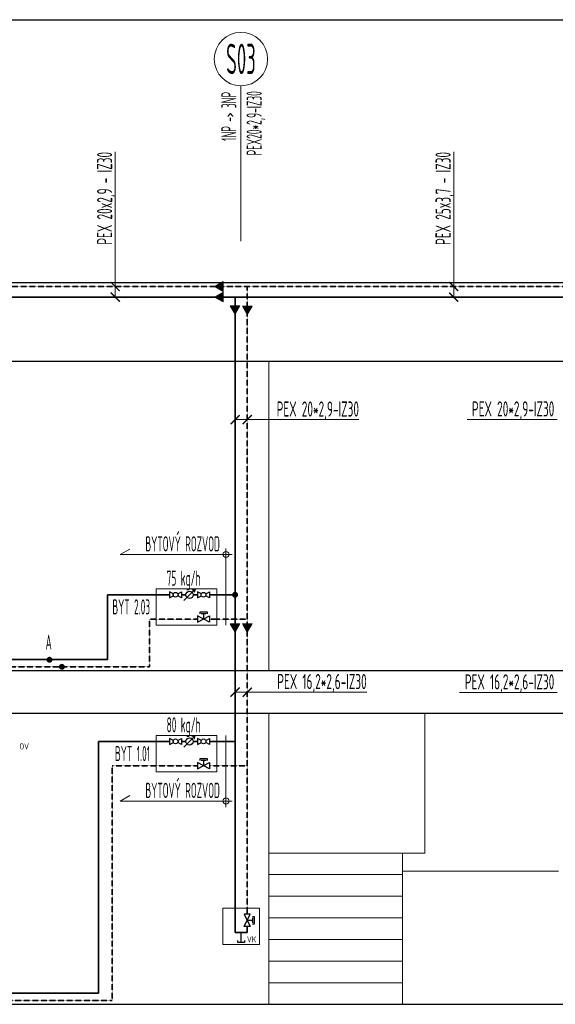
# Model space of a CAD drawing. Header units: millimetres. Extents: x -727 to 69715, y -15705 to 98123.
# Tile 113 of 256: x 28758 to 33172, y -15705 to -7589. Entities that reach past the tile are written whole.
import ezdxf
from ezdxf.enums import TextEntityAlignment as Align

# ---------------------------------------------------------------- set-up
doc = ezdxf.new("R2010")
doc.units = ezdxf.units.MM
doc.linetypes.add('phl_thick', pattern=[0])
doc.linetypes.add('VERDECKT', pattern=[9.525, 6.35, -3.175])
for name, color, linetype, lineweight in [('JS_VYT_POPIS - OBECNĚ', 7, 'Continuous', 5), ('UT_KOTY - DIMENZE', 7, 'Continuous', 5), ('UT_POTRUBI - PŘÍVOD', 1, 'Continuous', 35), ('UT_SCHÉMA_POPIS', 7, 'VERDECKT', 5), ('UT_SCHÉMA_PŘÍVOD', 10, 'Continuous', 35), ('UT_SCHÉMA_SYMBOLY', 7, 'Continuous', 25), ('UT_SCHÉMA_ZPÁTEČKA', 172, 'VERDECKT', 35), ('UT_ZAŘÍZENÍ - ZDROJ', 3, 'Continuous', 35), ('VZT_50 POPIS - OBECNE', 7, 'Continuous', 5)]:
    doc.layers.add(name, color=color, linetype=linetype, lineweight=lineweight)
doc.styles.add('ISO 2.5', font='isocp.shx', dxfattribs={"width": 0.8, "height": 2.5})
doc.styles.add('ISOCP 2.5', font='isocp.shx', dxfattribs={"width": 0.6, "height": 2.5})
doc.styles.add('VZT_POPIS', font='isocp.shx', dxfattribs={"width": 0.6, "height": 125})

# ---------------------------------------------------------------- blocks, each defined once
blk = doc.blocks.new('_ArchTick')
at = {"color": 0, "linetype": 'ByBlock', "const_width": 0.15}
blk.add_lwpolyline([(-0.5, -0.5), (0.5, 0.5)], dxfattribs=at)

msp = doc.modelspace()

# ---------------------------------------------------------------- hatches: boundary and pattern name
at = {"layer": 'UT_SCHÉMA_PŘÍVOD'}
for points in [[(30508.5, -12329.2, 1), (30557.8, -12329.2, 1)], [(28979.5, -12864.8, 1), (29028.8, -12864.8, 1)]]:
    msp.add_hatch(color=256, dxfattribs=at).paths.add_polyline_path(points)
at = {"layer": 'UT_SCHÉMA_ZPÁTEČKA', "ltscale": 0.3}
msp.add_hatch(color=256, dxfattribs=at).paths.add_polyline_path([(29131.1, -12922.9, -1), (29081.8, -12922.9, -1)])
at = {"layer": 'VZT_50 POPIS - OBECNE', "linetype": 'phl_thick'}
h = msp.add_hatch(color=256, dxfattribs=at)
h.dxf.hatch_style = 1
h.paths.add_polyline_path([(30435.9, -9748.6), (30366.6, -9788.6), (30435.9, -9828.6)])
h = msp.add_hatch(color=256, dxfattribs=at)
h.dxf.hatch_style = 1
h.paths.add_polyline_path([(30434.2, -9835.7), (30364.9, -9875.7), (30434.2, -9915.7)])
h = msp.add_hatch(color=256, dxfattribs=at)
h.dxf.hatch_style = 1
h.paths.add_polyline_path([(30493.2, -9948), (30533.2, -10017.3), (30573.2, -9948)])
h = msp.add_hatch(color=256, dxfattribs=at)
h.dxf.hatch_style = 1
h.paths.add_polyline_path([(30593.2, -9949.8), (30633.2, -10019), (30673.2, -9949.8)])
h = msp.add_hatch(color=256, dxfattribs=at)
h.dxf.hatch_style = 1
h.paths.add_polyline_path([(30493.2, -12568.1), (30533.2, -12637.3), (30573.2, -12568.1)])
h = msp.add_hatch(color=256, dxfattribs=at)
h.dxf.hatch_style = 1
h.paths.add_polyline_path([(30593.2, -12569.8), (30633.2, -12639.1), (30673.2, -12569.8)])

# ---------------------------------------------------------------- linework, layer by layer
for p, q in [((-727.4, -7589.4), (68024.3, -7589.4)), ((-727.4, -9754.7), (68024.3, -9754.7)), ((-727.4, -10404.7), (68024.3, -10404.7)), ((-727.4, -12954.7), (68024.3, -12954.7)), ((-727.4, -13304.7), (68024.3, -13304.7)), ((-727.4, -15704.7), (68024.3, -15704.7))]:
    msp.add_line(p, q)
at = {"layer": 'JS_VYT_POPIS - OBECNĚ'}
msp.add_line((30581.5, -9416.1), (30581.5, -8134.2), dxfattribs=at)
msp.add_circle((30581.5, -7914.2), 220, dxfattribs=at)
at = {"layer": 'UT_KOTY - DIMENZE'}
for points in [[(29545.4, -9481.1), (29545.4, -8679.5)], [(32334.6, -9481.1), (32334.6, -8679.8)], [(29545.4, -9788.6), (29545.4, -9481.1)], [(29545.4, -9875.7), (29545.4, -9481.1)], [(32334.6, -9788.6), (32334.6, -9481.1)], [(32334.6, -9875.7), (32334.6, -9481.1)], [(30533.2, -10885.8), (30812.6, -10885.8)], [(30633.2, -10885.8), (30812.6, -10885.8)], [(30812.6, -10885.8), (31554.1, -10885.8)], [(32446.8, -10884.7), (33188.4, -10884.7)], [(30533.2, -13132), (30812.6, -13132)], [(30633.2, -13132), (30812.6, -13132)], [(30812.6, -13132), (31617.6, -13132)], [(32383.3, -13134.4), (33188.4, -13134.4)]]:
    msp.add_lwpolyline(points, dxfattribs=at)
at = {"layer": 'UT_POTRUBI - PŘÍVOD'}
for p, q in [((29993, -12329.2), (29481, -12329.2)), ((29481, -12329.2), (29481, -12862.8)), ((30128.2, -12329.2), (30093, -12329.2)), ((30223.4, -12329.2), (30188.2, -12329.2)), ((29481, -12862.8), (23695, -12862.8)), ((29993, -13538), (29407.2, -13538)), ((29407.2, -13538), (29407.2, -15612.8)), ((30223.4, -13538), (30188.2, -13538)), ((30323.4, -13538), (30533.2, -13538)), ((29407.2, -15612.8), (22546.8, -15612.8))]:
    msp.add_line(p, q, dxfattribs=at)
at = {"layer": 'UT_SCHÉMA_PŘÍVOD'}
for p, q in [((7258.9, -9875.7), (39959, -9875.7)), ((30533.2, -9875.7), (30533.2, -15113)), ((30383.2, -12329.2), (30323.4, -12329.2)), ((30383.2, -12329.2), (30533.2, -12329.2)), ((30093, -13538), (30128.2, -13538)), ((30633.2, -15113), (30633.2, -15063)), ((30533.2, -15113), (30633.2, -15113))]:
    msp.add_line(p, q, dxfattribs=at)
at = {"layer": 'UT_SCHÉMA_PŘÍVOD', "color": 8, "lineweight": 5}
for p, q in [((30093, -12329.2), (30128.2, -12329.2)), ((30223.4, -12329.2), (30188.2, -12329.2))]:
    msp.add_line(p, q, dxfattribs=at)
at = {"layer": 'UT_SCHÉMA_SYMBOLY'}
for p, q in [((30025.1, -12320.3), (29993, -12304.2)), ((29993, -12304.2), (29993, -12354.2)), ((30060.8, -12320.3), (30093, -12304.2)), ((30093, -12304.2), (30093, -12354.2)), ((30111.9, -12375.5), (30204.4, -12283)), ((30111.9, -12375.5), (30204.4, -12283)), ((30204.4, -12283), (30177.7, -12290.1)), ((30204.4, -12283), (30197.3, -12309.7)), ((30255.5, -12320.3), (30223.4, -12304.2)), ((30223.4, -12304.2), (30223.4, -12354.2)), ((30291.3, -12320.3), (30323.4, -12304.2)), ((30323.4, -12304.2), (30323.4, -12354.2)), ((29993, -12354.2), (30025.1, -12338.2)), ((30093, -12354.2), (30060.8, -12338.2)), ((30223.4, -12354.2), (30255.5, -12338.2)), ((30323.4, -12354.2), (30291.3, -12338.2)), ((30244.8, -12487), (30244.8, -12470.1)), ((30244.8, -12470.1), (30302, -12470.1)), ((30252.4, -12483.2), (30294.4, -12483.2)), ((30273.4, -12483.2), (30273.4, -12529.2)), ((30302, -12470.1), (30302, -12487)), ((30223.4, -12554.2), (30323.4, -12504.2)), ((30323.4, -12554.2), (30223.4, -12504.2)), ((30223.4, -12504.2), (30223.4, -12554.2)), ((30323.4, -12504.2), (30323.4, -12554.2)), ((30025.1, -13529), (29993, -13513)), ((29993, -13513), (29993, -13563)), ((29993, -13563), (30025.1, -13546.9)), ((30060.8, -13529), (30093, -13513)), ((30093, -13563), (30060.8, -13546.9)), ((30093, -13513), (30093, -13563)), ((30255.5, -13529), (30223.4, -13513)), ((30223.4, -13513), (30223.4, -13563)), ((30223.4, -13563), (30255.5, -13546.9)), ((30291.3, -13529), (30323.4, -13513)), ((30323.4, -13563), (30291.3, -13546.9)), ((30323.4, -13513), (30323.4, -13563)), ((30223.4, -13763), (30323.4, -13713)), ((30323.4, -13763), (30223.4, -13713)), ((30223.4, -13713), (30223.4, -13763)), ((30244.8, -13695.8), (30244.8, -13678.9)), ((30244.8, -13678.9), (30302, -13678.9)), ((30252.4, -13692), (30294.4, -13692)), ((30273.4, -13692), (30273.4, -13738)), ((30302, -13678.9), (30302, -13695.8)), ((30323.4, -13713), (30323.4, -13763)), ((30608.2, -15063), (30658.2, -14963)), ((30608.2, -14963), (30658.2, -15063)), ((30658.2, -14963), (30608.2, -14963)), ((30679.2, -15013), (30633.2, -15013)), ((30692.3, -14984.4), (30675.4, -14984.4)), ((30679.2, -15034), (30679.2, -14992)), ((30692.3, -15041.5), (30692.3, -14984.4)), ((30658.2, -15063), (30608.2, -15063)), ((30675.4, -15041.5), (30692.3, -15041.5)), ((30583.2, -15194.8), (30583.2, -15113)), ((30556.2, -15194.8), (30556.2, -15178.8)), ((30610.2, -15194.8), (30556.2, -15194.8)), ((30610.2, -15178.8), (30610.2, -15194.8))]:
    msp.add_line(p, q, dxfattribs=at)
for centre, radius in [((30043, -12329.2), 20), ((30158.2, -12329.2), 30), ((30273.4, -12329.2), 20), ((30043, -13538), 20), ((30158.2, -13538), 30), ((30273.4, -13538), 20)]:
    msp.add_circle(centre, radius, dxfattribs=at)
at = {"layer": 'UT_SCHÉMA_ZPÁTEČKA', "ltscale": 0.3}
for p, q in [((7358.9, -9788.6), (39850.4, -9788.6)), ((30633.2, -9788.6), (30633.2, -14963)), ((30223.4, -12529.2), (29827.2, -12529.2)), ((29827.2, -12529.2), (29827.2, -12922.7)), ((30383.2, -12529.2), (30323.4, -12529.2)), ((30383.2, -12529.2), (30633.2, -12529.2)), ((29827.2, -12922.7), (23628, -12922.7)), ((30223.4, -13738), (29519.7, -13738)), ((29519.7, -13738), (29519.7, -15672.7)), ((30323.4, -13738), (30633.2, -13738)), ((29519.7, -15672.7), (22479.7, -15672.7))]:
    msp.add_line(p, q, dxfattribs=at)
at = {"layer": 'UT_ZAŘÍZENÍ - ZDROJ', "linetype": 'Continuous', "lineweight": 5}
for p, q in [((30383.2, -12279.2), (29883.2, -12279.2)), ((29883.2, -12279.2), (29883.2, -12579.2)), ((30383.2, -12579.2), (30383.2, -12279.2)), ((29883.2, -12579.2), (30383.2, -12579.2)), ((30383.2, -13488), (29883.2, -13488)), ((29883.2, -13488), (29883.2, -13788)), ((30383.2, -13788), (30383.2, -13488)), ((29883.2, -13788), (30383.2, -13788)), ((30733.2, -14913), (30433.2, -14913)), ((30433.2, -14913), (30433.2, -15213)), ((30733.2, -15213), (30733.2, -14913)), ((30433.2, -15213), (30733.2, -15213))]:
    msp.add_line(p, q, dxfattribs=at)
at = {"layer": 'VZT_50 POPIS - OBECNE', "linetype": 'phl_thick'}
for p, q in [((30435.9, -9748.6), (30366.6, -9788.6)), ((30366.6, -9788.6), (30435.9, -9828.6)), ((30435.9, -9828.6), (30435.9, -9748.6)), ((30434.2, -9835.7), (30364.9, -9875.7)), ((30364.9, -9875.7), (30434.2, -9915.7)), ((30434.2, -9915.7), (30434.2, -9835.7)), ((30493.2, -9948), (30533.2, -10017.3)), ((30573.2, -9948), (30493.2, -9948)), ((30533.2, -10017.3), (30573.2, -9948)), ((30593.2, -9949.8), (30633.2, -10019)), ((30673.2, -9949.8), (30593.2, -9949.8)), ((30633.2, -10019), (30673.2, -9949.8)), ((30812.3, -10404.7), (30812.3, -12954.7)), ((29586.9, -11997.2), (29664.9, -11952.2)), ((30508.2, -11997.2), (29586.9, -11997.2)), ((30458.2, -11947.2), (30458.2, -12579.2)), ((30493.2, -12568.1), (30533.2, -12637.3)), ((30573.2, -12568.1), (30493.2, -12568.1)), ((30533.2, -12637.3), (30573.2, -12568.1)), ((30593.2, -12569.8), (30633.2, -12639.1)), ((30673.2, -12569.8), (30593.2, -12569.8)), ((30633.2, -12639.1), (30673.2, -12569.8)), ((30812.3, -13304.7), (30812.3, -15704.7)), ((32096.7, -13304.7), (32096.7, -14457.8)), ((30111.9, -13584.2), (30204.4, -13491.7)), ((30111.9, -13584.2), (30204.4, -13491.7)), ((30204.4, -13491.7), (30177.7, -13498.9)), ((30204.4, -13491.7), (30197.3, -13518.5)), ((30458.2, -14079.1), (30458.2, -13488)), ((29586.9, -14029.1), (29664.9, -13984.1)), ((30508.2, -14029.1), (29586.9, -14029.1)), ((30812.3, -14457.8), (31912.3, -14457.8)), ((31912.3, -14457.8), (32096.7, -14457.8)), ((31912.3, -14457.8), (31912.3, -15704.7)), ((30812.3, -14635.9), (31912.3, -14635.9)), ((33196.7, -14607.8), (31912.3, -14607.8)), ((30812.3, -14814.1), (31912.3, -14814.1)), ((30812.3, -14992.2), (31912.3, -14992.2)), ((30812.3, -15170.3), (31912.3, -15170.3)), ((30812.3, -15348.4), (31912.3, -15348.4)), ((30812.3, -15526.6), (31912.3, -15526.6)), ((30812.3, -15526.6), (31912.3, -15526.6))]:
    msp.add_line(p, q, dxfattribs=at)
for centre in [(30458.2, -11997.2), (30458.2, -14029.1)]:
    msp.add_circle(centre, 25, dxfattribs=at)

# ---------------------------------------------------------------- block references
at = {"layer": 'UT_KOTY - DIMENZE', "xscale": 75, "yscale": 75, "zscale": 75}
for p, rotation in [((29545.4, -9788.6), 270), ((32334.6, -9788.6), 270), ((29545.4, -9875.7), 270), ((32334.6, -9875.7), 270), ((30533.2, -10885.8), 180), ((30633.2, -10885.8), 180), ((30533.2, -13132), 180), ((30633.2, -13132), 180)]:
    msp.add_blockref('_ArchTick', p, dxfattribs=dict(at, rotation=rotation))

# ---------------------------------------------------------------- texts
at = {"layer": 'JS_VYT_POPIS - OBECNĚ', "style": 'VZT_POPIS', "width": 0.5}
msp.add_text('S03', height=250, dxfattribs=at).set_placement((30581.5, -7912.7), align=Align.MIDDLE_CENTER)
for s, p in [('1NP -> 3NP', (30581.5, -8184.2)), ('PEX20*2,9-IZ30', (30790.2, -8178.7))]:
    msp.add_text(s, height=125, rotation=90, dxfattribs=at).set_placement(p, align=Align.BOTTOM_RIGHT)
for p in [(30408.2, -12009.7), (30408.2, -14041.6)]:
    msp.add_text('BYTOVÝ ROZVOD', height=125, dxfattribs=at).set_placement(p, align=Align.BOTTOM_RIGHT)
for s, p in [('75 kg/h', (30109, -12292.5)), ('80 kg/h', (30109, -13501.2))]:
    msp.add_text(s, height=125, dxfattribs=at).set_placement(p, align=Align.BOTTOM_CENTER)
for s, p in [('BYT 2.03', (29833.2, -12429.2)), ('A', (29022.3, -12718.4)), ('BYT 1.01', (29833.2, -13638))]:
    msp.add_text(s, height=125, dxfattribs=at).set_placement(p, align=Align.MIDDLE_RIGHT)
at = {"layer": 'UT_KOTY - DIMENZE', "char_height": 125, "attachment_point": 3, "rotation": 90, "style": 'ISOCP 2.5'}
for s, insert in [('PEX 20x2,9 - IZ30', (29395.4, -8679.5)), ('PEX 25x3,7 - IZ30', (32184.6, -8679.8))]:
    msp.add_mtext(s, dxfattribs=dict(at, insert=insert))
at = {"layer": 'UT_KOTY - DIMENZE', "char_height": 125, "attachment_point": 3, "style": 'ISOCP 2.5'}
for s, insert in [('PEX 20*2,9-IZ30', (31554.1, -10735.8)), ('PEX 20*2,9-IZ30', (33163.4, -10734.7)), ('PEX 16,2*2,6-IZ30', (31617.6, -12982)), ('PEX 16,2*2,6-IZ30', (33163.4, -12984.4))]:
    msp.add_mtext(s, dxfattribs=dict(at, insert=insert))
at = {"layer": 'UT_SCHÉMA_POPIS', "style": 'ISO 2.5', "width": 0.8}
msp.add_text('OV', height=50, dxfattribs=at).set_placement((28756.8, -13579.2), align=Align.MIDDLE_LEFT)
msp.add_text('VK', height=50, dxfattribs=at).set_placement((30669.3, -15209.8), align=Align.BOTTOM_CENTER)

doc.saveas('drawing.dxf')
